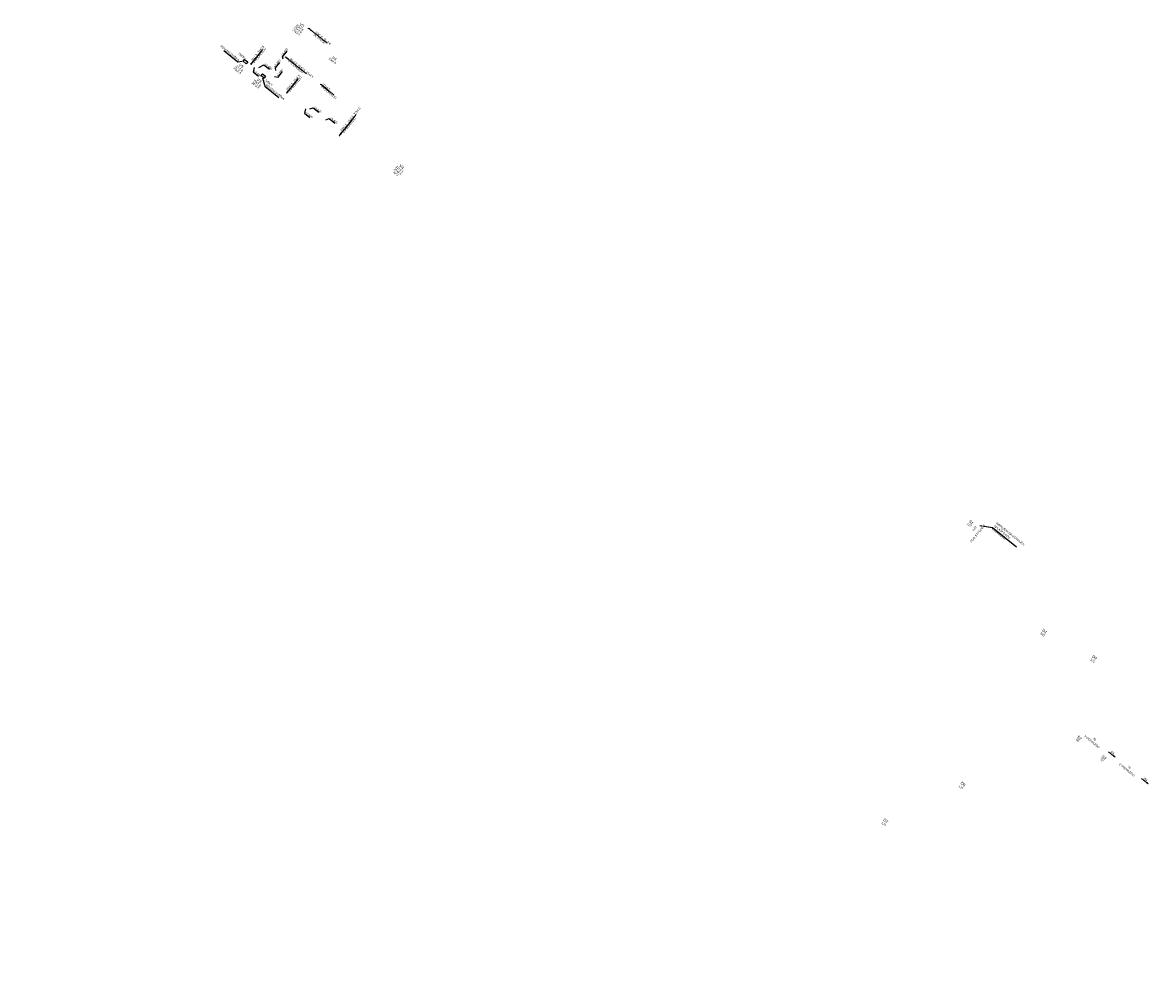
# Model space of a CAD drawing. Header units: millimetres. Extents: x -596506442 to -596040348, y -1160311056 to -1159813945.
# Tile 46 of 77: x -596353180 to -596272805, y -1159994732 to -1159927295. Entities that reach past the tile are written whole.
import ezdxf
from ezdxf import colors
from ezdxf.entities.mleader import LeaderData, LeaderLine
from ezdxf.math import Vec2, Vec3

# ---------------------------------------------------------------- set-up
doc = ezdxf.new("R2010")
doc.units = ezdxf.units.MM
doc.layers.add('obrys', color=7, linetype='Continuous')
doc.layers.add('ZTI-kanal_destova-popis_stoupacky', color=7, linetype='Continuous')
for name, color, linetype, lineweight in [('TP_01_Text', 7, 'Continuous', 5), ('ZTI-potr_studena-popis', 7, 'Continuous', 13), ('ZTI-voda-popis', 7, 'Continuous', 15), ('ZTI-voda-stoupacky_popis', 7, 'Continuous', 13)]:
    doc.layers.add(name, color=color, linetype=linetype, lineweight=lineweight)
doc.styles.add('ARIAL', font='arial.ttf', dxfattribs={"width": 0.8})
doc.styles.get("Standard").update_dxf_attribs({"font": 'ic-simplex.shx', "width": 0.8})

# ---------------------------------------------------------------- blocks, each defined once
blk = doc.blocks.new('spád')
h = blk.add_hatch(color=256)
h.dxf.hatch_style = 1
h.paths.add_polyline_path([(126994, 9932), (126874, 9962), (126874, 9902)])
at = {"layer": 'ZTI-potr_studena-popis'}
blk.add_line((126374, 9932), (126874, 9932), dxfattribs=at)
blk.add_lwpolyline([(126874, 9962), (126994, 9932), (126874, 9902), (126874, 9962)], dxfattribs=at)

msp = doc.modelspace()

# ---------------------------------------------------------------- block references
at = {"layer": 'ZTI-potr_studena-popis', "rotation": 321.1223711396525}
msp.add_blockref('spád', (-596378272.964, -1159909424.964), dxfattribs=at)

# ---------------------------------------------------------------- texts
at = {"layer": 'obrys', "char_height": 200, "width": 3467.51018, "attachment_point": 1, "rotation": 321.12237105}
for insert in [(-596476703.894, -1159957750.085), (-596477780.801, -1159959085.778)]:
    msp.add_mtext('\\pi2798.69709;{\\fArial|b0|i0|c238|p34;KKV50\\P\\pi1200.00677;BEZ OVLÁDACÍ PÁKY}', dxfattribs=dict(at, insert=insert))
at = {"layer": 'ZTI-voda-popis', "ltscale": 20, "char_height": 150, "attachment_point": 1, "style": 'ARIAL', "bg_fill": 3, "box_fill_scale": 1, "bg_fill_color": 256, "bg_fill_transparency": 0}
for s, insert, width, rotation in [('20x2.8, 20x2.8', (-596332314.721, -1159927903.566), 1109.66674, 321.12237104), ('20x2.8, 20x2.8', (-596336977.752, -1159929979.083), 1725.46727, 51.12237103), ('20x2.8, 25x3.5, 25x3.5', (-596334129.311, -1159929791.677), 1725.46727, 321.12237104), ('25x3.5, 25x3.5', (-596334438.253, -1159932026.554), 1182.22952, 51.12237103), ('32x4.5', (-596331786.146, -1159931615.677), 639.07132, 321.12237104), ('25x3.5, 25x3.5, 32x4.5', (-596330601.381, -1159934939.134), 1725.46727, 51.12237103)]:
    msp.add_mtext(s, dxfattribs=dict(at, insert=insert, width=width, rotation=rotation))
at = {"layer": 'ZTI-voda-stoupacky_popis', "char_height": 200, "width": 395.3664, "attachment_point": 2, "rotation": 321.12237107, "line_spacing_factor": 0.8, "style": 'ARIAL', "bg_fill": 3, "box_fill_scale": 1, "bg_fill_color": 256, "bg_fill_transparency": 0}
for s, insert in [('V3', (-596333265.942, -1159927399.69)), ('V3', (-596337586.063, -1159930296.017)), ('V4', (-596330961.828, -1159929753.219)), ('V3', (-596336297.077, -1159931335.267)), ('V4', (-596326188.891, -1159937457.415))]:
    msp.add_mtext(s, dxfattribs=dict(at, insert=insert))

# ---------------------------------------------------------------- leaders
at = {"layer": 'ZTI-potr_studena-popis'}
ml = msp.add_multileader_mtext('Standard', dxfattribs=at)
ml.set_content('+3,400', color=256, style='ARIAL')
ml.set_leader_properties()
ml.build(insert=Vec2(0, 0))
ml.multileader.update_dxf_attribs({"text_left_attachment_type": 6, "text_right_attachment_type": 6, "dogleg_length": 0.36, "arrow_head_size": 50})
ctx = ml.context
ctx.base_point, ctx.char_height, ctx.arrow_head_size, ctx.landing_gap_size, ctx.plane_origin, ctx.plane_x_axis, ctx.plane_y_axis = Vec3(-596333147.678, -1159933728.946), 150, 50, 0.09, Vec3(-596332822.868, -1159933551.887), Vec3(0.778491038, -0.62765572), Vec3(0.62765572, 0.778491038)
ctx.left_attachment, ctx.right_attachment = 6, 6
notes = []
notes.append((ctx, [(1, (1, 1, 0), (-596333147.959, -1159933728.72), (0.778491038, -0.62765572), 0.36, [(0, [(-596333050.317, -1159933368.507)], 0, [])])]))
ctx.mtext.insert, ctx.mtext.text_direction, ctx.mtext.rotation, ctx.mtext.flow_direction = Vec3(-596333034.63, -1159933588.874), Vec3(0.778491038, -0.62765572), 5.604647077, 5
ctx.mtext.has_bg_fill, ctx.mtext.bg_color, ctx.mtext.bg_scale_factor, ctx.mtext.bg_transparency, ctx.mtext.use_window_bg_color = 1, -1027028792, 1.5, 0, 1
for ctx, leaders in notes:
    for number, flags, end, landing, length, lines in leaders:
        leader = LeaderData()
        leader.index, (leader.has_last_leader_line, leader.has_dogleg_vector, leader.attachment_direction) = number, flags
        leader.last_leader_point, leader.dogleg_vector, leader.dogleg_length = Vec3(end), Vec3(landing), length
        for number, points, colour, breaks in lines:
            line = LeaderLine()
            line.index, line.vertices, line.color, line.breaks = number, Vec3.list(points), colors.encode_raw_color(colour), breaks
            leader.lines.append(line)
        ctx.leaders.append(leader)

# ---------------------------------------------------------------- next in the draw order: linework, layer by layer
at = {"layer": 'ZTI-voda-popis', "ltscale": 20}
for p, q in [((-596336950.808, -1159930166.967), (-596336937.476, -1159930291.254)), ((-596334413.685, -1159929740.826), (-596334537.972, -1159929754.158)), ((-596331914.495, -1159931690.622), (-596332038.782, -1159931703.954)), ((-596334411.309, -1159932214.438), (-596334397.977, -1159932338.725)), ((-596330662.829, -1159935236.651), (-596330649.497, -1159935360.938))]:
    msp.add_line(p, q, dxfattribs=at)

# ---------------------------------------------------------------- next in the draw order: texts
at = {"color": 0, "lineweight": 13, "char_height": 200, "width": 500, "attachment_point": 2, "rotation": 321.12237107, "style": 'ARIAL', "bg_fill": 3, "box_fill_scale": 1, "bg_fill_color": 256, "bg_fill_true_color": 13158600, "bg_fill_transparency": 33554432}
for s, insert in [('D1', (-596280470.503, -1159970476.247)), ('D2', (-596276913.085, -1159972342.13))]:
    msp.add_mtext(s, dxfattribs=dict(at, insert=insert))
at = {"attachment_point": 2, "line_spacing_factor": 0.8, "style": 'ARIAL', "bg_fill": 3, "box_fill_scale": 1, "bg_fill_color": 256, "bg_fill_transparency": 0}
for s, insert, char_height, width, rotation in [('\\A1;S2', (-596277997.401, -1159978046.215), 200, 285.09383, 321.12237107), ('75', (-596276948.7, -1159978168.916), 150, 142.54692, 321.12237107), ('\\A1;S2', (-596276254.988, -1159979451.042), 200, 285.09383, 321.12237107), ('75', (-596274467.062, -1159980169.746), 150, 142.54692, 321.12237107), ('3%', (-596273326.472, -1159981021.449), 150, 142.54692, 321.12237102)]:
    msp.add_mtext(s, dxfattribs=dict(at, insert=insert, char_height=char_height, width=width, rotation=rotation))
at = {"layer": 'TP_01_Text', "color": 0, "insert": (-596423519.894, -1159920093.74), "char_height": 200, "width": 9574.27685, "attachment_point": 1, "rotation": 321.12237107, "style": 'ARIAL', "bg_fill": 3, "box_fill_scale": 1, "bg_fill_color": 256, "bg_fill_transparency": 0}
msp.add_mtext('\\A1;POZNÁMKA - OBECNĚ:\\PPROJEKTOVÁ DOKUMENTACE BYLA ZPRACOVÁNA ZA ÚČELEM VYDÁNÍ STAVEBNÍHO POVOLENÍ. PODROBNOST, PŘESNOST, ROZSAH I OBSAH DOKUMENTACE ODPOVÍDÁ VYHLÁŠCE Č. 499/2006 - VYHLÁŠKA O DOKUMENTACI STAVEB:\\PVÝKRESOVÁ ČÁST OBSAHUJE UMÍSTĚNÍ A USPOŘÁDÁNÍ ROZHODUJÍCÍCH ZAŘÍZENÍ, STROJŮ, ZÁKLADNÍCH MECHANICKÝCH KOMPONENTŮ, ZDROJŮ ENERGIE APOD.; ZÁKLADNÍ VYMEZENÍ PROSTORU NA JEJICH UMÍSTĚNÍ VE STAVBĚ; ZÁKLADNÍ PŘEHLEDOVÁ SCHÉMATA ROZVODŮ A ZAŘÍZENÍ, ZÁKLADNÍ TECHNOLOGICKÁ SCHÉMATA; PŮDORYSY PÁTEŘNÍCH POTRUBNÍCH ROZVODŮ; PŘIPOJOVACÍ POTRUBNÍ ANI KONCOVÉ PRVKY SE NEZOBRAZUJÍ\\P\\PPOZNÁMKA - VODOVOD:\\P\\pt200;-^IUZAVÍRACÍ ARMATURY BUDOU UMÍSTĚNY DLE ČSN 75 5401, NUTNOST ZAJISTIT PŘÍSTUP\\P-^IMINIMÁLNÍ SKLON BUDE 0,3 % SMĚREM K VYPOUŠTĚCÍM ARMATURÁM,\\P-^IVEŠKERÉ POTRUBÍ BUDE ZAIZOLOVÁNO TEPELNOU IZOLACÍ, VIZ LEGENDA,\\P-^IKOTVENÍ POTRUBÍ, KOMPENZÁTORY DÉLKOVÉ ROZTAŽNOSTI A VÝŠKOVÉ UMÍSTĚNÍ PŘÍVODŮ VODY BUDE DLE MONTÁŽNÍCH NÁVODŮ DODAVATELŮ,\\P-^IPOTRUBÍ PITNÉ VODY BUDE Z TŘÍVRSTVÉHO POTRUBÍ PP-RCT, POŽÁRNÍ POTRUBÍ Z OCELI (OZN. JMENOVITOU SVĚTLOSTÍ POTRUBÍ DN)\\P-^IPOTRUBÍ PŘEVÁŽNĚ VEDENO V PŘEDSTĚNĚ, NENÍ-LI UVEDENO JINAK, SVISLÉ POTRUBÍ VEDENO V  KOMÍNOVÝCH PRŮDUŠÍCH PRŮMĚRU 150 mm\\P-^IPOLOHY REDUKCÍ, KULOVÝCH KOHOUTŮ A ARMATUR JSOU ZAKRESLENY POUZE ORIENTAČNĚ, PŘESNÁ POLOHA BUDE UPŘESNĚNA V DALŠÍM STUPNI PD\\P-^IPŘED VSTUPEM VODOVODU DO KAŽDÉHO BYTU BUDE OSAZEN NA SV A TV PODRUŽNÝ VODOMĚR S M-BUS, NUTNO ZAJISTIT PŘÍSTUP (OSAZENÍ REVIZNÍCH DVÍŘEK)\\P-^IOCHRANU PROTI ZNEČIŠTĚNÍ PITNÉ VODY VE VNITŘNÍM VODOVODU A ZAŘÍZENÍ NA OCHRANU PROTI ZNEČIŠTĚNÍ, ZPĚTNÝM PRŮTOKEM NUTNO ŘEŠIT DLE ČSN EN 1717, \\PDÁLE VIZ TECHNICKÁ ZPRÁVA.\\P\\PPOZNÁMKA - KANALIZACE:\\P-^IVŠECHNA PŘIPOJOVACÍ POTRUBÍ BUDOU PROVEDENA V MINIMÁLNÍM SKLONU 3% NENÍ-LI TOMU UVEDENO JINAK, \\P-^IVEŠKERÉ ODPADNÍ POTRUBÍ BUDE PROVEDENO Z ODHLUČNĚNÝCH TŘÍVRSTVÝCH PLASTOVÝCH TRUBEK Z PP, PŘIPOJOVACÍ POTRUBÍ Z MATERIÁLU PP-HT,\\P-^IPOTRUBÍ V DRÁŽKÁCH BUDE CHRÁNĚNO PROTI MECHANICKÉMU POŠKOZENÍ PLSTĚNÝMI PÁSY,\\P-^IUCHYCENÍ POTRUBÍ BUDE PROVEDENO DLE MONTÁŽNÍHO NÁVODU VÝROBCE,\\P-^INA ODPADNÍM POTRUBÍ BUDOU UMÍSTĚNY ČISTICÍ KUSY 1 m NAD PODLAHOU DANÉHO PODLAŽÍ, NUTNO ZAJISTIT PŘÍSTUP (OSAZENÍ REVIZNÍCH DVÍŘEK),\\P-^IDANÁ ODPADNÍ POTRUBÍ BUDOU VYVEDENA NAD STŘECHU A UKONČENY VENTILAČNÍ HLAVICÍ VE VÝŠCE min. 0,5 m NAD ÚROVNÍ STŘECHY\\P-^IZÁSADY PRO PROVÁDĚNÍ PŘIPOJOVACÍHO POTRUBÍ:\\P\\pi-400,l600,t600;--^INEJVĚTŠÍ DÉLKA NEVĚTRANÉHO PŘIPOJOVACÍHO POTRUBÍ JE 4 m,\\P--^INEJMENŠÍ SKLON NEVĚTRANÉHO PŘIPOJOVACÍHO POTRUBÍ JSOU 3%,\\P--^IUM KAŽDÉHO ZAŘIZOVACÍHO PŘEDMĚTU BUDE OSAZENA ZÁPACHOVÁ UZÁVĚRA S VÝŠKOU VODNÍHO SLOUPCE MINIMÁLNĚ 50 mm,\\P--^IPŘECHOD NA ODPADNÍ POTRUBÍ JE PROVEDEN ODBOČKAMI S ÚHLEM ODBOČENÍ 45° AŽ 88,5°,\\P--^IPŘIPOJOVACÍ POTRUBÍ OD DVOU A VÍCE ZAŘIZOVACÍCH PŘEDMĚTŮ NAPOJENÉHO DO SVODNÉHO POTRUBÍ MÁ BÝT OPATŘENO ČISTÍCÍ TVAROVKOU,\\P--^IPŘIPOJOVACÍ POTRUBÍ NAPOJENÁ NA ODPADNÍ POTRUBÍ ODBOČKOU S ÚHLEM VĚTŠÍM NEŽ 75°, MUSÍ MÍT MEZI DNEM PŘIPOJOVACÍHO POTRUBÍ V MÍSTĚ PŘIPOJENÍ \\P\\pi0,l0,tz;^IA HLADINOU VODY V NAPOJENÉ ZÁPACHOVÉ UZÁVĚRCE SVISLOU VZDÁLENOST VĚTŠÍ NEBO ROVNU VNITŘNÍMU PRŮMĚRU PŘIPOJOVACÍHO POTRUBÍ,\\P\\pi-400,l600,t600;--^IODBOČKY S BOČNÍM ÚHLEM PŘIPOJENÍ VĚTŠÍM NEŽ 60° MUSÍ BÝT NA PŘIPOJOVACÍM POTRUBÍ OSAZENY S ODTOKEM VE SVISLÉ ROVINĚ,\\P--^IEXCENTRICKÉ REDUKCE OSAZENÉ NA LEŽATÉM PŘIPOJOVACÍM POTRUBÍ MUSÍ BÝT OSAZENY S ROVNÝM POVRCHEM NAHOŘE,\\P--^IODPADNÍ POTRUBÍ , KTERÉ JE VYVEDENO NAD STŘECHU BUDE UKONČENO VĚTRACÍ HLAVICÍ v=0,5 m, OSTATNÍ  POTRUBÍ UKONČENA PŘIVZDUŠŇOVACÍM VENTILEM ,\\P\\pi0,l0,tz;DÁLE VIZ TECHNICKÁ ZPRÁVA.', dxfattribs=at)
at = {"layer": 'ZTI-kanal_destova-popis_stoupacky', "color": 0, "lineweight": 13, "char_height": 200, "width": 500, "attachment_point": 2, "rotation": 321.12237107, "style": 'ARIAL', "bg_fill": 3, "box_fill_scale": 1, "bg_fill_color": 256, "bg_fill_true_color": 13158600, "bg_fill_transparency": 33554432}
for s, insert in [('D6', (-596286271.822, -1159981339.586)), ('D7', (-596291762.202, -1159983946.871))]:
    msp.add_mtext(s, dxfattribs=dict(at, insert=insert))
at = {"layer": 'ZTI-voda-stoupacky_popis', "char_height": 150, "attachment_point": 2, "rotation": 321.12237107, "line_spacing_factor": 0.8, "style": 'ARIAL', "bg_fill": 3, "box_fill_scale": 1, "bg_fill_color": 256, "bg_fill_transparency": 0}
for s, insert, width in [('20x2.8\\P25x3.5\\P25x3.5', (-596333422.857, -1159927594.312), 281.48082), ('32x4.5', (-596331118.743, -1159929947.841), 285.09383), ('20x2.8\\P20x2.8', (-596337742.978, -1159930490.639), 285.09383), ('20x2.8\\P20x2.8', (-596336453.992, -1159931529.889), 285.09383), ('32x4.5\\P25x3.5', (-596326345.806, -1159937652.037), 285.09383)]:
    msp.add_mtext(s, dxfattribs=dict(at, insert=insert, width=width))

# ---------------------------------------------------------------- next in the draw order: leaders
ml = msp.add_multileader_mtext('Standard')
ml.set_content('NAPOJENÍ NA STÁVAJÍCÍ SPLAŠKOVOU KANALIZACÍ', color=256, style='ARIAL')
ml.set_leader_properties()
ml.build(insert=Vec2(0, 0))
ml.multileader.update_dxf_attribs({"text_left_attachment_type": 5, "text_right_attachment_type": 6, "dogleg_length": 0.36, "arrow_head_size": 50})
ctx = ml.context
ctx.base_point, ctx.char_height, ctx.arrow_head_size, ctx.landing_gap_size, ctx.plane_origin, ctx.plane_x_axis, ctx.plane_y_axis = Vec3(-596284230.518, -1159963181.471), 150, 50, 0.09, Vec3(-596285201.756, -1159963024.204), Vec3(0.778488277, -0.627659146), Vec3(0.627659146, 0.778488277)
ctx.left_attachment, ctx.right_attachment = 5, 6
notes = []
notes.append((ctx, [(0, (1, 1, 0), (-596284230.799, -1159963181.245), (0.778488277, -0.627659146), 0.36, [(0, [(-596285201.756, -1159963024.204)], 0, [])])]))
ctx.mtext.insert, ctx.mtext.text_direction, ctx.mtext.rotation, ctx.mtext.width, ctx.mtext.defined_height, ctx.mtext.flow_direction = Vec3(-596283913.031, -1159962787.833), Vec3(0.778488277, -0.627659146), 5.604642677, 2154.08106, 478.274, 5
ctx.mtext.has_bg_fill, ctx.mtext.bg_color, ctx.mtext.bg_scale_factor, ctx.mtext.bg_transparency, ctx.mtext.use_window_bg_color = 1, -1027028792, 1.5, 0, 1
at = {"layer": 'ZTI-potr_studena-popis'}
ml = msp.add_multileader_mtext('Standard', dxfattribs=at)
ml.set_content('+3,400', color=256, style='ARIAL')
ml.set_leader_properties()
ml.build(insert=Vec2(0, 0))
ml.multileader.update_dxf_attribs({"text_left_attachment_type": 6, "text_right_attachment_type": 6, "dogleg_length": 0.36, "arrow_head_size": 50})
ctx = ml.context
ctx.base_point, ctx.char_height, ctx.arrow_head_size, ctx.landing_gap_size, ctx.plane_origin, ctx.plane_x_axis, ctx.plane_y_axis = Vec3(-596332519.388, -1159933349.588), 150, 50, 0.09, Vec3(-596332575.416, -1159933625.441), Vec3(0.778488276, -0.627659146), Vec3(0.627659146, 0.778488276)
ctx.left_attachment, ctx.right_attachment = 6, 6
notes.append((ctx, [(1, (1, 1, 0), (-596332519.668, -1159933349.362), (0.778488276, -0.627659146), 0.36, [(0, [(-596332802.865, -1159933442.06)], 0, [])])]))
ctx.mtext.insert, ctx.mtext.text_direction, ctx.mtext.rotation, ctx.mtext.flow_direction = Vec3(-596332406.339, -1159933209.516), Vec3(0.778488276, -0.627659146), 5.604642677, 5
ctx.mtext.has_bg_fill, ctx.mtext.bg_color, ctx.mtext.bg_scale_factor, ctx.mtext.bg_transparency, ctx.mtext.use_window_bg_color = 1, -1027028792, 1.5, 0, 1
for ctx, leaders in notes:
    for number, flags, end, landing, length, lines in leaders:
        leader = LeaderData()
        leader.index, (leader.has_last_leader_line, leader.has_dogleg_vector, leader.attachment_direction) = number, flags
        leader.last_leader_point, leader.dogleg_vector, leader.dogleg_length = Vec3(end), Vec3(landing), length
        for number, points, colour, breaks in lines:
            line = LeaderLine()
            line.index, line.vertices, line.color, line.breaks = number, Vec3.list(points), colors.encode_raw_color(colour), breaks
            leader.lines.append(line)
        ctx.leaders.append(leader)

# ---------------------------------------------------------------- next in the draw order: linework, layer by layer
at = {"layer": 'ZTI-voda-popis', "ltscale": 20}
msp.add_line((-596332772.819, -1159927705.653), (-596332897.106, -1159927718.985), dxfattribs=at)

# ---------------------------------------------------------------- next in the draw order: texts
at = {"attachment_point": 2, "rotation": 321.12237107, "line_spacing_factor": 0.8, "style": 'ARIAL', "bg_fill": 3, "box_fill_scale": 1, "bg_fill_color": 256, "bg_fill_transparency": 0}
for s, insert, char_height, width in [('2xKKV', (-596335637.313, -1159931487.056), 150, 281.48082), ('KKV', (-596326614.079, -1159937984.21), 150, 281.48082), ('\\A1;S1', (-596285697.991, -1159962732.393), 200, 285.09383), ('125', (-596280640.636, -1159970713.191), 150, 285.09383), ('125', (-596277083.219, -1159972579.074), 150, 285.09383), ('50', (-596278154.316, -1159978240.837), 150, 142.54692), ('50', (-596276411.903, -1159979645.664), 150, 142.54692), ('125', (-596291932.336, -1159984183.814), 150, 264.94461)]:
    msp.add_mtext(s, dxfattribs=dict(at, insert=insert, char_height=char_height, width=width))
at = {"color": 7, "char_height": 150, "width": 1267.26246, "attachment_point": 2, "rotation": 321.10841592, "style": 'ARIAL', "bg_fill": 3, "box_fill_scale": 1, "bg_fill_color": 256, "bg_fill_transparency": 0}
for insert in [(-596277120.572, -1159978350.821), (-596274645.371, -1159980346.46)]:
    msp.add_mtext('V PODHLEDU', dxfattribs=dict(at, insert=insert))
at = {"layer": 'ZTI-kanal_destova-popis_stoupacky', "insert": (-596286441.955, -1159981576.529), "char_height": 150, "width": 285.09383, "attachment_point": 2, "rotation": 321.12237107, "line_spacing_factor": 0.8, "style": 'ARIAL', "bg_fill": 3, "box_fill_scale": 1, "bg_fill_color": 256, "bg_fill_transparency": 0}
msp.add_mtext('125', dxfattribs=at)
at = {"layer": 'ZTI-voda-popis', "ltscale": 20, "char_height": 150, "width": 1101.21511, "attachment_point": 1, "style": 'ARIAL', "bg_fill": 3, "box_fill_scale": 1, "bg_fill_color": 256, "bg_fill_transparency": 0}
for insert, rotation in [((-596336826.696, -1159930107.94), 51.12237103), ((-596334258.169, -1159929942.733), 321.12237104), ((-596334287.198, -1159932155.412), 51.12237103), ((-596331915.004, -1159931766.733), 321.12237104), ((-596330450.325, -1159935067.992), 51.12237103)]:
    msp.add_mtext('V PODHLEDU', dxfattribs=dict(at, insert=insert, rotation=rotation))

# ---------------------------------------------------------------- next in the draw order: linework, layer by layer
at = {"layer": 'ZTI-voda-popis', "ltscale": 20}
for p, q in [((-596336892.279, -1159930094.374), (-596336878.948, -1159930218.661)), ((-596334333.698, -1159929805.316), (-596334457.985, -1159929818.648)), ((-596334260.884, -1159929864.023), (-596334385.171, -1159929877.354)), ((-596334352.781, -1159932141.845), (-596334339.449, -1159932266.132)), ((-596330584.806, -1159935139.879), (-596330571.474, -1159935264.166)), ((-596330515.909, -1159935054.425), (-596330502.577, -1159935178.712))]:
    msp.add_line(p, q, dxfattribs=at)
for points in [[(-596336126.848, -1159929215.417), (-596336969.857, -1159930261.005)], [(-596333007.452, -1159930931.376), (-596334507.723, -1159929721.777)], [(-596333587.349, -1159931262.888), (-596334430.358, -1159932308.476)], [(-596331057.721, -1159932438.169), (-596332008.532, -1159931671.573)], [(-596329472.279, -1159933830.418), (-596330681.878, -1159935330.689)]]:
    msp.add_lwpolyline(points, dxfattribs=at)

# ---------------------------------------------------------------- next in the draw order: block references
at = {"layer": 'ZTI-potr_studena-popis', "rotation": 321.1223711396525}
msp.add_blockref('spád', (-596380615.273, -1159907536.469), dxfattribs=at)

# ---------------------------------------------------------------- next in the draw order: texts
at = {"insert": (-596285854.905, -1159962927.015), "char_height": 150, "width": 142.54692, "attachment_point": 2, "rotation": 321.12237107, "line_spacing_factor": 0.8, "style": 'ARIAL', "bg_fill": 3, "box_fill_scale": 1, "bg_fill_color": 256, "bg_fill_transparency": 0}
msp.add_mtext('110', dxfattribs=at)
at = {"layer": 'ZTI-voda-popis', "ltscale": 20, "insert": (-596332443.579, -1159928054.622), "char_height": 150, "width": 1101.21511, "attachment_point": 1, "rotation": 321.12237104, "style": 'ARIAL', "bg_fill": 3, "box_fill_scale": 1, "bg_fill_color": 256, "bg_fill_transparency": 0}
msp.add_mtext('VE STĚNĚ', dxfattribs=at)

# ---------------------------------------------------------------- next in the draw order: linework, layer by layer
at = {"layer": 'ZTI-voda-popis', "ltscale": 20}
msp.add_line((-596332617.122, -1159927831.185), (-596332741.409, -1159927844.517), dxfattribs=at)
msp.add_lwpolyline([(-596331527.323, -1159928766.608), (-596332866.857, -1159927686.604)], dxfattribs=at)

# ---------------------------------------------------------------- next in the draw order: texts
at = {"char_height": 150, "attachment_point": 2, "line_spacing_factor": 0.8, "style": 'ARIAL', "bg_fill": 3, "box_fill_scale": 1, "bg_fill_color": 256, "bg_fill_transparency": 0}
for s, insert, width, rotation in [('2xKKV', (-596337516.67, -1159929615.069), 281.48082, 321.12237107), ('3%', (-596275668.781, -1159979132.954), 142.54692, 321.12237102)]:
    msp.add_mtext(s, dxfattribs=dict(at, insert=insert, width=width, rotation=rotation))
at = {"color": 7, "insert": (-596285586.259, -1159963202.999), "char_height": 150, "width": 198.39267, "attachment_point": 2, "rotation": 51.10841594, "style": 'ARIAL', "bg_fill": 3, "box_fill_scale": 1, "bg_fill_color": 256, "bg_fill_transparency": 0}
msp.add_mtext('110', dxfattribs=at)

# ---------------------------------------------------------------- next in the draw order: leaders
at = {"layer": 'ZTI-potr_studena-popis'}
ml = msp.add_multileader_mtext('Standard', dxfattribs=at)
ml.set_content('+3,400', color=256, style='ARIAL')
ml.set_leader_properties()
ml.build(insert=Vec2(0, 0))
ml.multileader.update_dxf_attribs({"text_left_attachment_type": 6, "text_right_attachment_type": 6, "dogleg_length": 0.36, "arrow_head_size": 50})
ctx = ml.context
ctx.base_point, ctx.char_height, ctx.arrow_head_size, ctx.landing_gap_size, ctx.plane_origin, ctx.plane_x_axis, ctx.plane_y_axis = Vec3(-596334697.912, -1159929715.131), 150, 50, 0.09, Vec3(-596334466.21, -1159929735.562), Vec3(0.627659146, 0.778488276), Vec3(-0.778488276, 0.627659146)
ctx.left_attachment, ctx.right_attachment = 6, 6
notes = []
notes.append((ctx, [(1, (1, 1, 0), (-596334698.138, -1159929715.411), (0.627659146, 0.778488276), 0.36, [(0, [(-596334639.105, -1159929950.004)], 0, [])])]))
ctx.mtext.insert, ctx.mtext.text_direction, ctx.mtext.rotation, ctx.mtext.flow_direction = Vec3(-596334837.983, -1159929602.082), Vec3(0.627659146, 0.778488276), 0.892253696, 5
ctx.mtext.has_bg_fill, ctx.mtext.bg_color, ctx.mtext.bg_scale_factor, ctx.mtext.bg_transparency, ctx.mtext.use_window_bg_color = 1, -1027028792, 1.5, 0, 1
ml = msp.add_multileader_mtext('Standard', dxfattribs=at)
ml.set_content('+3,400', color=256, style='ARIAL')
ml.set_leader_properties()
ml.build(insert=Vec2(0, 0))
ml.multileader.update_dxf_attribs({"text_left_attachment_type": 6, "text_right_attachment_type": 6, "dogleg_length": 0.36, "arrow_head_size": 50})
ctx = ml.context
ctx.base_point, ctx.char_height, ctx.arrow_head_size, ctx.landing_gap_size, ctx.plane_origin, ctx.plane_x_axis, ctx.plane_y_axis = Vec3(-596336029.201, -1159930289.008), 150, 50, 0.09, Vec3(-596336198.208, -1159930704.989), Vec3(0.778488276, -0.627659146), Vec3(0.627659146, 0.778488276)
ctx.left_attachment, ctx.right_attachment = 6, 6
notes.append((ctx, [(1, (1, 1, 0), (-596336029.481, -1159930288.782), (0.778488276, -0.627659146), 0.36, [(0, [(-596336425.656, -1159930521.608)], 0, [])])]))
ctx.mtext.insert, ctx.mtext.text_direction, ctx.mtext.rotation, ctx.mtext.flow_direction = Vec3(-596335916.152, -1159930148.937), Vec3(0.778488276, -0.627659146), 5.604642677, 5
ctx.mtext.has_bg_fill, ctx.mtext.bg_color, ctx.mtext.bg_scale_factor, ctx.mtext.bg_transparency, ctx.mtext.use_window_bg_color = 1, -1027028792, 1.5, 0, 1
ml = msp.add_multileader_mtext('Standard', dxfattribs=at)
ml.set_content('+3,400', color=256, style='ARIAL')
ml.set_leader_properties()
ml.build(insert=Vec2(0, 0))
ml.multileader.update_dxf_attribs({"text_left_attachment_type": 6, "text_right_attachment_type": 6, "dogleg_length": 0.36, "arrow_head_size": 50})
ctx = ml.context
ctx.base_point, ctx.char_height, ctx.arrow_head_size, ctx.landing_gap_size, ctx.plane_origin, ctx.plane_x_axis, ctx.plane_y_axis = Vec3(-596331387.848, -1159934121.844), 150, 50, 0.09, Vec3(-596331443.876, -1159934397.697), Vec3(0.778488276, -0.627659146), Vec3(0.627659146, 0.778488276)
ctx.left_attachment, ctx.right_attachment = 6, 6
notes.append((ctx, [(1, (1, 1, 0), (-596331388.128, -1159934121.618), (0.778488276, -0.627659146), 0.36, [(0, [(-596331671.325, -1159934214.316)], 0, [])])]))
ctx.mtext.insert, ctx.mtext.text_direction, ctx.mtext.rotation, ctx.mtext.flow_direction = Vec3(-596331274.799, -1159933981.772), Vec3(0.778488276, -0.627659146), 5.604642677, 5
ctx.mtext.has_bg_fill, ctx.mtext.bg_color, ctx.mtext.bg_scale_factor, ctx.mtext.bg_transparency, ctx.mtext.use_window_bg_color = 1, -1027028792, 1.5, 0, 1
for ctx, leaders in notes:
    for number, flags, end, landing, length, lines in leaders:
        leader = LeaderData()
        leader.index, (leader.has_last_leader_line, leader.has_dogleg_vector, leader.attachment_direction) = number, flags
        leader.last_leader_point, leader.dogleg_vector, leader.dogleg_length = Vec3(end), Vec3(landing), length
        for number, points, colour, breaks in lines:
            line = LeaderLine()
            line.index, line.vertices, line.color, line.breaks = number, Vec3.list(points), colors.encode_raw_color(colour), breaks
            leader.lines.append(line)
        ctx.leaders.append(leader)

# ---------------------------------------------------------------- next in the draw order: texts
at = {"color": 7, "insert": (-596285351.594, -1159963562.778), "char_height": 150, "width": 1267.26246, "attachment_point": 2, "rotation": 51.10841595, "style": 'ARIAL', "bg_fill": 3, "box_fill_scale": 1, "bg_fill_color": 256, "bg_fill_transparency": 0}
msp.add_mtext('POD STROPEM', dxfattribs=at)

# ---------------------------------------------------------------- next in the draw order: leaders
at = {"layer": 'ZTI-potr_studena-popis'}
ml = msp.add_multileader_mtext('Standard', dxfattribs=at)
ml.set_content('+3,400', color=256, style='ARIAL')
ml.set_leader_properties()
ml.build(insert=Vec2(0, 0))
ml.multileader.update_dxf_attribs({"text_left_attachment_type": 6, "text_right_attachment_type": 6, "dogleg_length": 0.36, "arrow_head_size": 50})
ctx = ml.context
ctx.base_point, ctx.char_height, ctx.arrow_head_size, ctx.landing_gap_size, ctx.plane_origin, ctx.plane_x_axis, ctx.plane_y_axis = Vec3(-596336802.542, -1159930791.601), 150, 50, 0.09, Vec3(-596336477.732, -1159930614.542), Vec3(0.778491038, -0.62765572), Vec3(0.62765572, 0.778491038)
ctx.left_attachment, ctx.right_attachment = 6, 6
notes = []
notes.append((ctx, [(1, (1, 1, 0), (-596336802.822, -1159930791.375), (0.778491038, -0.62765572), 0.36, [(0, [(-596336705.181, -1159930431.162)], 0, [])])]))
ctx.mtext.insert, ctx.mtext.text_direction, ctx.mtext.rotation, ctx.mtext.flow_direction = Vec3(-596336689.494, -1159930651.529), Vec3(0.778491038, -0.62765572), 5.604647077, 5
ctx.mtext.has_bg_fill, ctx.mtext.bg_color, ctx.mtext.bg_scale_factor, ctx.mtext.bg_transparency, ctx.mtext.use_window_bg_color = 1, -1027028792, 1.5, 0, 1
ml = msp.add_multileader_mtext('Standard', dxfattribs=at)
ml.set_content('+3,500', color=256, style='ARIAL')
ml.set_leader_properties()
ml.build(insert=Vec2(0, 0))
ml.multileader.update_dxf_attribs({"text_left_attachment_type": 6, "text_right_attachment_type": 6, "dogleg_length": 0.36, "arrow_head_size": 50})
ctx = ml.context
ctx.base_point, ctx.char_height, ctx.arrow_head_size, ctx.landing_gap_size, ctx.plane_origin, ctx.plane_x_axis, ctx.plane_y_axis = Vec3(-596335018.789, -1159931162.734), 150, 50, 0.09, Vec3(-596335144.26, -1159930895.194), Vec3(0.627659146, 0.778488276), Vec3(-0.778488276, 0.627659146)
ctx.left_attachment, ctx.right_attachment = 6, 6
notes.append((ctx, [(1, (1, 1, 0), (-596335019.015, -1159931163.014), (0.627659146, 0.778488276), 0.36, [(0, [(-596335317.154, -1159931109.636)], 0, [])])]))
ctx.mtext.insert, ctx.mtext.text_direction, ctx.mtext.rotation, ctx.mtext.flow_direction = Vec3(-596335158.86, -1159931049.685), Vec3(0.627659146, 0.778488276), 0.892253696, 5
ctx.mtext.has_bg_fill, ctx.mtext.bg_color, ctx.mtext.bg_scale_factor, ctx.mtext.bg_transparency, ctx.mtext.use_window_bg_color = 1, -1027028792, 1.5, 0, 1
for ctx, leaders in notes:
    for number, flags, end, landing, length, lines in leaders:
        leader = LeaderData()
        leader.index, (leader.has_last_leader_line, leader.has_dogleg_vector, leader.attachment_direction) = number, flags
        leader.last_leader_point, leader.dogleg_vector, leader.dogleg_length = Vec3(end), Vec3(landing), length
        for number, points, colour, breaks in lines:
            line = LeaderLine()
            line.index, line.vertices, line.color, line.breaks = number, Vec3.list(points), colors.encode_raw_color(colour), breaks
            leader.lines.append(line)
        ctx.leaders.append(leader)

# ---------------------------------------------------------------- next in the draw order: linework, layer by layer
for points in [[(-596337402.313, -1159929906.085), (-596337176.276, -1159930088.328), (-596337286.449, -1159930224.976), (-596337512.486, -1159930042.733)], [(-596336135.323, -1159930927.6), (-596335909.286, -1159931109.843), (-596336019.46, -1159931246.491), (-596336245.496, -1159931064.248)]]:
    msp.add_lwpolyline(points, close=True)

# ---------------------------------------------------------------- next in the draw order: leaders
ml = msp.add_multileader_mtext('Standard', dxfattribs=at)
ml.set_content('+3,400', color=256, style='ARIAL')
ml.set_leader_properties()
ml.build(insert=Vec2(0, 0))
ml.multileader.update_dxf_attribs({"text_left_attachment_type": 6, "text_right_attachment_type": 6, "dogleg_length": 0.36, "arrow_head_size": 50})
ctx = ml.context
ctx.base_point, ctx.char_height, ctx.arrow_head_size, ctx.landing_gap_size, ctx.plane_origin, ctx.plane_x_axis, ctx.plane_y_axis = Vec3(-596335216.268, -1159930518.043), 150, 50, 0.09, Vec3(-596334984.567, -1159930538.474), Vec3(0.627659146, 0.778488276), Vec3(-0.778488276, 0.627659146)
ctx.left_attachment, ctx.right_attachment = 6, 6
notes = []
notes.append((ctx, [(1, (1, 1, 0), (-596335216.494, -1159930518.323), (0.627659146, 0.778488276), 0.36, [(0, [(-596335157.461, -1159930752.916)], 0, [])])]))
ctx.mtext.insert, ctx.mtext.text_direction, ctx.mtext.rotation, ctx.mtext.flow_direction = Vec3(-596335356.339, -1159930404.994), Vec3(0.627659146, 0.778488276), 0.892253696, 5
ctx.mtext.has_bg_fill, ctx.mtext.bg_color, ctx.mtext.bg_scale_factor, ctx.mtext.bg_transparency, ctx.mtext.use_window_bg_color = 1, -1027028792, 1.5, 0, 1
for ctx, leaders in notes:
    for number, flags, end, landing, length, lines in leaders:
        leader = LeaderData()
        leader.index, (leader.has_last_leader_line, leader.has_dogleg_vector, leader.attachment_direction) = number, flags
        leader.last_leader_point, leader.dogleg_vector, leader.dogleg_length = Vec3(end), Vec3(landing), length
        for number, points, colour, breaks in lines:
            line = LeaderLine()
            line.index, line.vertices, line.color, line.breaks = number, Vec3.list(points), colors.encode_raw_color(colour), breaks
            leader.lines.append(line)
        ctx.leaders.append(leader)

# ---------------------------------------------------------------- next in the draw order: leaders
ml = msp.add_multileader_mtext('Standard')
ml.set_content('REVIZNÍ DVÍŘKA', color=256, style='ARIAL')
ml.set_leader_properties()
ml.build(insert=Vec2(0, 0))
ml.multileader.update_dxf_attribs({"text_left_attachment_type": 5, "text_right_attachment_type": 5, "dogleg_length": 0.36, "arrow_head_size": 50})
ctx = ml.context
ctx.base_point, ctx.char_height, ctx.arrow_head_size, ctx.landing_gap_size, ctx.plane_origin, ctx.plane_x_axis, ctx.plane_y_axis = Vec3(-596338914.311, -1159929273.586), 150, 50, 0.09, Vec3(-596337343.033, -1159929954.433), Vec3(0.778488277, -0.627659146), Vec3(0.627659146, 0.778488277)
ctx.left_attachment, ctx.right_attachment, ctx.text_align_type = 5, 5, 2
notes = []
notes.append((ctx, [(1, (1, 1, 0), (-596337886.987, -1159930101.87), (-0.778488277, 0.627659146), 0.36, [(0, [(-596337523.215, -1159930056.04)], 0, [])])]))
ctx.mtext.insert, ctx.mtext.text_direction, ctx.mtext.rotation, ctx.mtext.alignment, ctx.mtext.flow_direction = Vec3(-596337750.596, -1159929931.987), Vec3(0.778488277, -0.627659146), 5.604642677, 3, 5
ctx.mtext.has_bg_fill, ctx.mtext.bg_color, ctx.mtext.bg_scale_factor, ctx.mtext.bg_transparency, ctx.mtext.use_window_bg_color = 1, -1027028792, 1.5, 0, 1
ml = msp.add_multileader_mtext('Standard')
ml.set_content('REVIZNÍ DVÍŘKA', color=256, style='ARIAL')
ml.set_leader_properties()
ml.build(insert=Vec2(0, 0))
ml.multileader.update_dxf_attribs({"text_left_attachment_type": 5, "text_right_attachment_type": 5, "dogleg_length": 0.36, "arrow_head_size": 50})
ctx = ml.context
ctx.base_point, ctx.char_height, ctx.arrow_head_size, ctx.landing_gap_size, ctx.plane_origin, ctx.plane_x_axis, ctx.plane_y_axis = Vec3(-596335969.797, -1159931812.809), 150, 50, 0.09, Vec3(-596336076.043, -1159930975.949), Vec3(0.778488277, -0.627659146), Vec3(0.627659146, 0.778488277)
ctx.left_attachment, ctx.right_attachment = 5, 5
notes.append((ctx, [(0, (1, 1, 0), (-596335970.077, -1159931812.583), (0.778488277, -0.627659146), 0.36, [(0, [(-596336147.957, -1159931164.847)], 0, [])])]))
ctx.mtext.insert, ctx.mtext.text_direction, ctx.mtext.rotation, ctx.mtext.flow_direction = Vec3(-596335832.986, -1159931643.266), Vec3(0.778488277, -0.627659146), 5.604642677, 5
ctx.mtext.has_bg_fill, ctx.mtext.bg_color, ctx.mtext.bg_scale_factor, ctx.mtext.bg_transparency, ctx.mtext.use_window_bg_color = 1, -1027028792, 1.5, 0, 1
for ctx, leaders in notes:
    for number, flags, end, landing, length, lines in leaders:
        leader = LeaderData()
        leader.index, (leader.has_last_leader_line, leader.has_dogleg_vector, leader.attachment_direction) = number, flags
        leader.last_leader_point, leader.dogleg_vector, leader.dogleg_length = Vec3(end), Vec3(landing), length
        for number, points, colour, breaks in lines:
            line = LeaderLine()
            line.index, line.vertices, line.color, line.breaks = number, Vec3.list(points), colors.encode_raw_color(colour), breaks
            leader.lines.append(line)
        ctx.leaders.append(leader)

doc.saveas('drawing.dxf')
